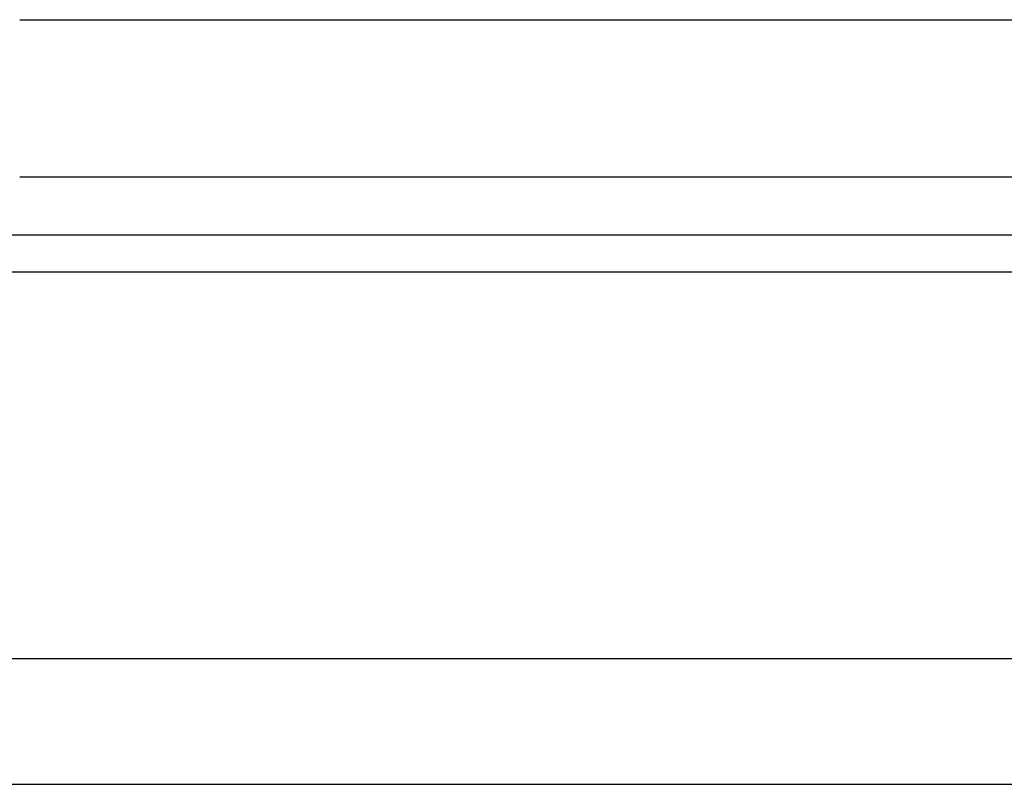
# Model space of a CAD drawing. Header units: millimetres. Extents: x 346 to 653, y 207 to 305.
# Tile 4 of 45: x 559 to 568, y 226 to 233. Entities that reach past the tile are written whole.
import ezdxf

# ---------------------------------------------------------------- set-up
doc = ezdxf.new("R2010")
doc.units = ezdxf.units.MM
doc.layers.add('OUT', color=3, linetype='Continuous')

msp = doc.modelspace()

# ---------------------------------------------------------------- linework, layer by layer
at = {"layer": 'OUT', "color": 0}
for p, q in [((558.9256, 233.1304), (594.1256, 233.1304)), ((558.9256, 231.6304), (594.1256, 231.6304)), ((504.0999, 231.0768), (652.5256, 231.0768)), ((504.0451, 230.7232), (652.5256, 230.7232)), ((502.923, 227.0304), (652.5256, 227.0304)), ((466.5256, 225.8304), (652.5256, 225.8304))]:
    msp.add_line(p, q, dxfattribs=at)

doc.saveas('drawing.dxf')
